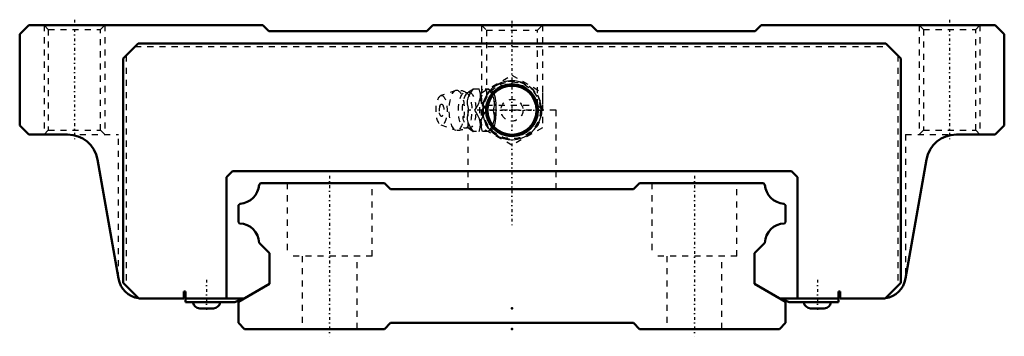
# Model space of a CAD drawing. Header units: millimetres. Extents: x -81 to 81, y -1 to 51.
import ezdxf

# ---------------------------------------------------------------- set-up
doc = ezdxf.new("R2010")
doc.units = ezdxf.units.MM
doc.linetypes.add('Center', pattern=[1.5, 0.45, -0.5, 0.05, -0.5])
doc.linetypes.add('Dashed', pattern=[2, 1, -1])
for name, color, linetype, lineweight in [('2d ConnectionPoints', 7, 'Continuous', 50), ('AM_0', 7, 'Continuous', 50), ('AM_5', 3, 'Continuous', 25), ('AM_7', 7, 'Center', 25), ('AM_9', 6, 'Dashed', 25)]:
    doc.layers.add(name, color=color, linetype=linetype, lineweight=lineweight)

# ---------------------------------------------------------------- blocks, each defined once
blk = doc.blocks.new('1_HRW_B_PT1_8_grease_nipple_joint_0_in_HRW50CA1SS280LG200BPT1869750001_2')
at = {"layer": 'AM_5', "linetype": 'Dashed'}
blk.add_arc((0, 36), 4.28, 75, 15, dxfattribs=at)
at = {"layer": 'AM_7'}
blk.add_line((-5.12, 36), (5.12, 36), dxfattribs=at)
at = {"layer": 'AM_9'}
for p, q in [((-5, 38.89), (0, 41.77)), ((0, 41.77), (5, 38.89)), ((-9.25, 39.27), (-11.71, 38.4)), ((-6.42, 39.5), (-3.85, 39.5)), ((-5, 33.11), (-5, 38.89)), ((-3.56, 39.15), (-3.85, 39.5)), ((5, 38.89), (5, 33.11)), ((-11.71, 33.6), (-9.25, 32.73)), ((-3.85, 32.5), (-6.42, 32.5)), ((0, 30.23), (-5, 33.11)), ((-3.85, 32.5), (-3.56, 32.85)), ((5, 33.11), (0, 30.23))]:
    blk.add_line(p, q, dxfattribs=at)
for points in [[(-7.26, 38.88), (-7.26, 38.88), (-7.29, 38.87), (-7.35, 38.86), (-7.43, 38.87), (-7.47, 38.88), (-7.48, 38.88)], [(-6.37, 39.5), (-6.77, 38.95), (-7.11, 38.37), (-7.28, 37.96), (-7.37, 37.54), (-7.37, 37.04), (-7.29, 36.55), (-7.13, 36)], [(-6.41, 39.51), (-6.44, 39.47), (-6.63, 39.31), (-6.86, 39.14), (-7.13, 38.96), (-7.26, 38.88)], [(-6.14, 36), (-5.89, 36.36), (-5.66, 36.73), (-5.47, 37.13), (-5.32, 37.53), (-5.21, 38.09), (-5.21, 38.66), (-5.28, 39.09), (-5.39, 39.5)], [(-4.1, 36), (-4.5, 36.55), (-4.84, 37.13), (-5.01, 37.54), (-5.1, 37.96), (-5.1, 38.46), (-5.02, 38.95), (-4.86, 39.5)], [(-3.87, 39.5), (-3.62, 39.14), (-3.39, 38.77), (-3.2, 38.37), (-3.05, 37.97), (-2.94, 37.41), (-2.94, 36.84), (-3, 36.41), (-3.12, 36)], [(-3.56, 32.84), (-3.51, 32.82), (-3.38, 32.81), (-3.25, 32.86), (-3.13, 32.96), (-3.02, 33.12), (-2.92, 33.32), (-2.84, 33.56), (-2.76, 33.85), (-2.7, 34.16), (-2.64, 34.73), (-2.6, 35.32), (-2.59, 36.23), (-2.63, 37.14), (-2.67, 37.57), (-2.73, 37.99), (-2.82, 38.38), (-2.93, 38.71), (-3.05, 38.93), (-3.19, 39.09), (-3.31, 39.17), (-3.43, 39.19), (-3.56, 39.16)], [(-7.13, 36), (-7.29, 35.45), (-7.38, 34.87), (-7.37, 34.46), (-7.28, 34.04), (-7.06, 33.54), (-6.77, 33.05), (-6.37, 32.5)], [(-5.39, 32.5), (-5.29, 32.86), (-5.22, 33.23), (-5.2, 33.63), (-5.22, 34.03), (-5.36, 34.59), (-5.6, 35.16), (-5.85, 35.59), (-6.14, 36)], [(-4.86, 32.5), (-5.02, 33.05), (-5.11, 33.63), (-5.1, 34.04), (-5.01, 34.46), (-4.8, 34.96), (-4.5, 35.45), (-4.1, 36)], [(-3.12, 36), (-3.02, 35.64), (-2.95, 35.27), (-2.93, 34.87), (-2.95, 34.47), (-3.09, 33.91), (-3.33, 33.34), (-3.58, 32.91), (-3.87, 32.5)], [(-7.48, 33.12), (-7.47, 33.12), (-7.43, 33.13), (-7.36, 33.14), (-7.29, 33.13), (-7.26, 33.12), (-7.26, 33.12)], [(-7.26, 33.12), (-7.06, 33), (-6.81, 32.83), (-6.6, 32.67), (-6.43, 32.51), (-6.41, 32.5)]]:
    blk.add_lwpolyline(points, dxfattribs=at)
for radius in [4.88, 4.86, 4.8, 4.67, 4.06, 1.8]:
    blk.add_circle((0, 36), radius, dxfattribs=at)
for centre, radius, start, end in [((-9.09, 36), 3.3, 60.8606, 90), ((-10.18, 36), 1.82, 153.7155, 206.2845), ((-9.09, 36), 3.3, 270, 299.1394)]:
    blk.add_arc(centre, radius, start, end, dxfattribs=at)
for centre, major_axis in [((-9.09, 36), (0, 3.3)), ((-7.71, 36), (0, 2.94)), ((-7.04, 36), (0, 2.94)), ((-11.59, 36), (0, 2.42)), ((-11.59, 36), (0, 1.01))]:
    blk.add_ellipse(centre, major_axis=major_axis, ratio=0.374607, dxfattribs=at)
for major_axis, start_param, end_param in [((0, 3.44), 5.871647, 9.836317), ((0, -3.44), 0.411539, 2.730054)]:
    blk.add_ellipse((-4.08, 36), major_axis=major_axis, ratio=0.374607, start_param=start_param, end_param=end_param, dxfattribs=at)
blk = doc.blocks.new('2_HRW50CASSB_PT1_81_Slide17_60_0_in_HRW50CA1SS280LG200BPT1869750001_2')
at = {"layer": 'AM_0'}
for p, q in [((-79.5, 50), (-81, 48.5)), ((-41, 50), (-79.5, 50)), ((-40, 49), (-41, 50)), ((-14, 49), (-40, 49)), ((-13, 50), (-14, 49)), ((13, 50), (-13, 50)), ((14, 49), (13, 50)), ((40, 49), (14, 49)), ((41, 50), (40, 49)), ((79.5, 50), (41, 50)), ((81, 48.5), (79.5, 50)), ((-81, 48.5), (-81, 33.5)), ((-64, 44.5), (-61.5, 47)), ((-61.5, 47), (61.5, 47)), ((61.5, 47), (64, 44.5)), ((81, 33.5), (81, 48.5)), ((-64, 44.5), (-64, 7.6)), ((64, 7.6), (64, 44.5)), ((-81, 33.5), (-79.5, 32)), ((79.5, 32), (81, 33.5)), ((-79.5, 32), (-73.12, 32)), ((73.12, 32), (79.5, 32)), ((-68.2, 27.87), (-64.75, 8.3)), ((64.75, 8.3), (68.2, 27.87)), ((-46, 26), (-47, 25)), ((46, 26), (-46, 26)), ((47, 25), (46, 26)), ((-47, 25), (-47, 5)), ((47, 5), (47, 25)), ((-61.4, 5), (-64, 7.6)), ((64, 7.6), (61.4, 5)), ((-61.4, 5), (-54, 5)), ((-54, 5), (-54, 6.18)), ((-54, 6.18), (-53.7, 6.18)), ((-53.7, 6.18), (-53.7, 4.4)), ((-53.7, 5), (-44.08, 5)), ((44.08, 5), (53.7, 5)), ((53.7, 4.4), (53.7, 6.18)), ((53.7, 6.18), (54, 6.18)), ((54, 6.18), (54, 5)), ((54, 5), (61.4, 5)), ((-53.7, 4.4), (-46, 4.4)), ((-51.38, 3.4), (-49.13, 3.4)), ((46, 4.4), (53.7, 4.4)), ((49.13, 3.4), (51.37, 3.4))]:
    blk.add_line(p, q, dxfattribs=at)
for radius in [4.27, 4.04]:
    blk.add_circle((0, 36), radius, dxfattribs=at)
for centre, radius, start, end in [((-73.12, 27), 5, 10.0093, 90), ((73.12, 27), 5, 90, 169.9907), ((-60.81, 9), 4, 190.0093, 260.7319), ((60.81, 9), 4, 279.2681, 349.9907), ((-46, 6.4), 2, 270, 315.573), ((46, 6.4), 2, 224.427, 270), ((-51.38, 4.52), 1.12, 186.3794, 270), ((-49.13, 4.52), 1.12, 270, 353.6206), ((49.13, 4.52), 1.12, 186.3794, 270), ((51.37, 4.52), 1.12, 270, 353.6206)]:
    blk.add_arc(centre, radius, start, end, dxfattribs=at)
at = {"layer": 'AM_5', "linetype": 'Dashed'}
for p, q in [((-77, 50), (-77, 32)), ((-67, 50), (-67, 32)), ((-5, 50), (-5, 36)), ((5, 50), (5, 36)), ((67, 50), (67, 32)), ((77, 50), (77, 32))]:
    blk.add_line(p, q, dxfattribs=at)
at = {"layer": 'AM_5'}
blk.add_arc((0, 36), 4.86, 75, 15, dxfattribs=at)
at = {"layer": 'AM_7'}
for p, q in [((-72, 50.9), (-72, 31.1)), ((0, 50.7), (0, 17.1)), ((72, 50.9), (72, 31.1)), ((-50.25, 8.12), (-50.25, 3.17)), ((50.25, 8.12), (50.25, 3.17))]:
    blk.add_line(p, q, dxfattribs=at)
at = {"layer": 'AM_9'}
for p, q in [((-77, 50), (-76.3, 49.3)), ((-76.3, 49.3), (-76.3, 32.7)), ((-76.3, 49.3), (-67.7, 49.3)), ((-67.7, 49.3), (-67, 50)), ((-67.7, 32.7), (-67.7, 49.3)), ((-5, 50), (-4.19, 49.19)), ((-4.19, 49.19), (-4.19, 36.81)), ((-4.19, 49.19), (4.19, 49.19)), ((4.19, 49.19), (5, 50)), ((4.19, 36.81), (4.19, 49.19)), ((67, 50), (67.7, 49.3)), ((67.7, 49.3), (67.7, 32.7)), ((67.7, 49.3), (76.3, 49.3)), ((76.3, 49.3), (77, 50)), ((76.3, 32.7), (76.3, 49.3)), ((-62, 46.5), (62, 46.5)), ((-63.5, 45), (-63.5, 7.1)), ((63.5, 45), (63.5, 7.1)), ((7.25, 36), (-7.25, 36)), ((-7.25, 36), (-7.25, 23)), ((-4.19, 36.81), (-5, 36)), ((-4.19, 36.81), (4.19, 36.81)), ((5, 36), (4.19, 36.81)), ((7.25, 23), (7.25, 36)), ((-76.3, 32.7), (-77, 32)), ((-76.3, 32.7), (-67.7, 32.7)), ((-67, 32), (-67.7, 32.7)), ((67.7, 32.7), (67, 32)), ((67.7, 32.7), (76.3, 32.7)), ((77, 32), (76.3, 32.7)), ((-73.12, 32), (-64.75, 32)), ((-72, 31.87), (-72, 32)), ((-64.75, 8.32), (-64.75, 32)), ((64.75, 32), (64.75, 8.32)), ((64.75, 32), (73.12, 32)), ((72, 31.87), (72, 32))]:
    blk.add_line(p, q, dxfattribs=at)
for centre, start, end in [((-60.81, 9), 260.7319, 270), ((60.81, 9), 270, 279.2681)]:
    blk.add_arc(centre, 4, start, end, dxfattribs=at)
blk = doc.blocks.new('3_HRW50CA28020_Track_0_in_HRW50CA1SS280LG200BPT1869750001_2')
at = {"layer": 'AM_0'}
for p, q in [((-41.36, 24), (-41.61, 23.74)), ((-21, 24), (-41.36, 24)), ((-20, 23), (-21, 24)), ((20, 23), (-20, 23)), ((21, 24), (20, 23)), ((41.36, 24), (21, 24)), ((41.61, 23.74), (41.36, 24)), ((-44.74, 20.62), (-45, 20.36)), ((-45, 20.36), (-45, 17.56)), ((45, 20.36), (44.74, 20.62)), ((45, 17.56), (45, 20.36)), ((-45, 17.56), (-44.83, 17.39)), ((44.83, 17.39), (45, 17.56)), ((-41.61, 14.17), (-39.9, 12.46)), ((39.9, 12.46), (41.61, 14.17)), ((-39.9, 12.46), (-39.9, 7.42)), ((39.9, 7.42), (39.9, 12.46)), ((-39.9, 7.42), (-45, 4.47)), ((45, 4.47), (39.9, 7.42)), ((-45, 4.47), (-45, 1)), ((45, 1), (45, 4.47)), ((-45, 1), (-44, 0)), ((-44, 0), (-21, 0)), ((-21, 0), (-20, 1)), ((-20, 1), (20, 1)), ((20, 1), (21, 0)), ((21, 0), (44, 0)), ((44, 0), (45, 1))]:
    blk.add_line(p, q, dxfattribs=at)
for centre, start, end in [((-44.91, 23.91), 272.8722, 357.0806), ((44.91, 23.91), 182.9194, 267.1278), ((-44.91, 14.09), 1.442, 88.558), ((44.91, 14.09), 91.442, 178.558)]:
    blk.add_arc(centre, 3.3, start, end, dxfattribs=at)
at = {"layer": 'AM_7'}
for p, q in [((-30, 25.2), (-30, -1.2)), ((30, 25.2), (30, -1.2))]:
    blk.add_line(p, q, dxfattribs=at)
at = {"layer": 'AM_9'}
for p, q in [((-37, 24), (-37, 12)), ((-23, 12), (-23, 24)), ((23, 24), (23, 12)), ((37, 12), (37, 24)), ((-23, 12), (-37, 12)), ((-34.5, 12), (-34.5, 0)), ((-25.5, 0), (-25.5, 12)), ((37, 12), (23, 12)), ((25.5, 12), (25.5, 0)), ((34.5, 0), (34.5, 12))]:
    blk.add_line(p, q, dxfattribs=at)

msp = doc.modelspace()

# ---------------------------------------------------------------- linework, layer by layer
at = {"layer": '2d ConnectionPoints'}
for p in [(0, 36), (0, 36), (0, 3.4), (0, 3.4), (0, 0), (0, 0)]:
    msp.add_point(p, dxfattribs=at)

# ---------------------------------------------------------------- block references
for name in ['2_HRW50CASSB_PT1_81_Slide17_60_0_in_HRW50CA1SS280LG200BPT1869750001_2', '1_HRW_B_PT1_8_grease_nipple_joint_0_in_HRW50CA1SS280LG200BPT1869750001_2', '3_HRW50CA28020_Track_0_in_HRW50CA1SS280LG200BPT1869750001_2']:
    msp.add_blockref(name, (0, 0))

doc.saveas('drawing.dxf')
